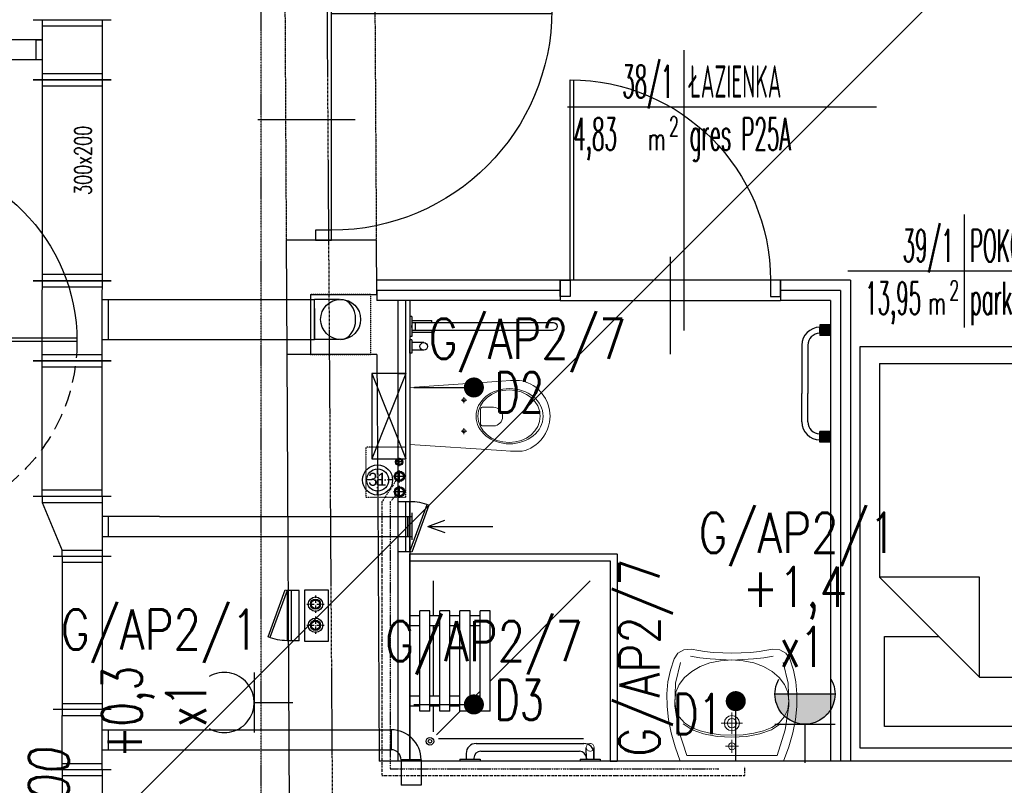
# Model space of a CAD drawing. Header units: inches. Extents: x -145354 to -97635, y 38777 to 78670.
# Tile 101 of 231: x -139135 to -138643, y 49416 to 49798. Entities that reach past the tile are written whole.
import ezdxf
from ezdxf.enums import TextEntityAlignment as Align

# ---------------------------------------------------------------- set-up
doc = ezdxf.new("R2010")
doc.units = ezdxf.units.IN
doc.header["$MEASUREMENT"] = 0
for name, pattern in [('00-inst$0$DASHDOT', [1, 0.5, -0.25, 0, -0.25]), ('CENTER', [2, 1.25, -0.25, 0.25, -0.25]), ('DASHDOT', [1, 0.5, -0.25, 0, -0.25]), ('DASHED', [0.75, 0.5, -0.25]), ('DASHED2', [0.375, 0.25, -0.125]), ('DIVIDE', [31.75, 12.7, -6.35, 0, -6.35, 0, -6.35])]:
    doc.linetypes.add(name, pattern=pattern)
doc.layers.get('0').update_dxf_attribs({"color": 101})
for name, color, linetype in [('Drz---drzwi', 5, 'Continuous'), ('E-OPIS_POM', 6, 'Continuous'), ('E35', 6, 'Continuous'), ('E50', 3, 'Continuous'), ('E90_kor', 6, 'Continuous'), ('Ins-kan', 54, 'Continuous'), ('Ins-went', 141, 'Continuous'), ('Ins-went-opis', 141, 'Continuous'), ('Ins-wod', 152, 'Continuous'), ('Mco-piony', 10, 'Continuous'), ('Mw-cr-rury', 160, 'DIVIDE'), ('Mw-wc-rury', 160, 'DASHDOT'), ('Mwk-odnośniki', 8, 'Continuous'), ('Os-osie glowne', 8, 'CENTER'), ('piony_K_nr', 240, 'Continuous'), ('Sc-cegla pelna', 32, 'Continuous'), ('Sc-gazobeton', 45, 'Continuous'), ('Sc-gk', 120, 'Continuous'), ('Sc-gk-hatch', 8, 'Continuous'), ('Sc-nad', 5, 'DASHED2'), ('Sc-nadproza kon', 5, 'DASHED2'), ('stelaż_wc', 64, 'Continuous'), ('Suf-widok', 8, 'Continuous'), ('W-otwor-strop', 126, 'Continuous'), ('Wyp-grzejniki', 56, 'Continuous'), ('Wyp-meble', 155, 'Continuous'), ('Wyp-sanitar', 131, 'Continuous')]:
    doc.layers.add(name, color=color, linetype=linetype)
doc.styles.add('KA wymiar', font='romans.shx', dxfattribs={"width": 0.6})
doc.styles.add('ROMANS', font='romans', dxfattribs={"width": 0.85})
doc.styles.add('tab-bud$0$ROMANS', font='romans', dxfattribs={"width": 0.7})
doc.styles.add('TYTUL2', font='ARIAL.TTF')
doc.linetypes.add('BATTING', pattern='A,0.0001,-0.1,[134,ltypeshp.shx,S=0.1,R=0,X=-0.1,Y=0],-0.2,[134,ltypeshp.shx,S=0.1,R=180,X=0.1,Y=0],-0.1', length=0.4001)

# ---------------------------------------------------------------- blocks, each defined once
blk = doc.blocks.new('pow')
for p, q in [((0, 0.5229), (0, -0.5229)), ((-1.0753, 0), (1.7797, 0))]:
    blk.add_line(p, q)
at = {"style": 'KA wymiar', "width": 0.6}
for s, height, p in [('2', 0.18, (-0.1392, -0.2698)), ('m', 0.21, (-0.3332, -0.401))]:
    blk.add_text(s, height=height, dxfattribs=at).set_placement(p)
at = {"style": 'KA wymiar'}
for tag, width, p in [('01', 0.7, (-0.1311, 0.0844)), ('000.00', 0.6, (-0.3636, -0.401))]:
    blk.add_attdef(tag, text='', height=0.3, dxfattribs=dict(at, width=width)).set_placement(p, align=Align.RIGHT)
blk.add_attdef('POMIESZCZENIE', (0.0709, 0.0844), '', height=0.3, dxfattribs=at)
at = {"style": 'KA wymiar', "width": 0.8}
blk.add_attdef('POSADZKA', (0.0709, -0.401), '', height=0.3, dxfattribs=at)
blk = doc.blocks.new('g2')
at = {"layer": 'E35'}
blk.add_line((15, 19.27), (-15, 19.27), dxfattribs=at)
blk.add_arc((0, 34.27), 15, 150, 30, dxfattribs=at)
at = {"layer": 'E50'}
blk.add_line((0, 19.27), (0, 0), dxfattribs=at)
blk = doc.blocks.new('G1')
at = {"layer": 'E35'}
blk.add_hatch(color=256, dxfattribs=at).paths.add_polyline_path([(10, 22.85), (-10, 22.85, 1)])
for p, q in [((-10, 22.85), (10, 22.85)), ((10, 12.85), (-10, 12.85))]:
    blk.add_line(p, q, dxfattribs=at)
blk.add_arc((0, 22.85), 10, 150, 30, dxfattribs=at)
at = {"layer": 'E50'}
blk.add_line((0, 12.85), (0, 0), dxfattribs=at)
blk = doc.blocks.new('loz033')
blk.add_lwpolyline([(0, 200), (100, 200), (100, 0), (0, 0)], close=True)
for points in [[(86.95, 164.84), (86.95, 189.43), (12.36, 189.43), (12.36, 144.44), (39.36, 144.44)], [(9.76, 114.84), (59.76, 164.84)], [(59.76, 164.84), (59.76, 114.84), (9.76, 114.84)], [(59.76, 164.84), (92.64, 164.84), (92.64, 8.3)], [(9.76, 8.3), (9.76, 114.84)], [(9.76, 8.3), (92.64, 8.3)]]:
    blk.add_lwpolyline(points)
blk = doc.blocks.new('_DRZWI_W120')
at = {"ltscale": 25}
for p, q in [((44517.38, 20745.07), (44517.38, 20635.07)), ((44504.38, 20690.07), (44558.38, 20690.07))]:
    blk.add_line(p, q, dxfattribs=at)
at = {"ltscale": 7}
for p, q in [((44517.38, 20637.07), (44407.4, 20637.07)), ((44517.38, 20635.07), (44407.38, 20635.07))]:
    blk.add_line(p, q, dxfattribs=at)
at = {"ltscale": 25}
for points in [[(44525.38, 20750.07), (44517.38, 20750.07), (44517.38, 20745.07), (44525.38, 20745.07)], [(44525.38, 20630.07), (44517.38, 20630.07), (44517.38, 20635.07), (44525.38, 20635.07)]]:
    blk.add_lwpolyline(points, close=True, dxfattribs=at)
blk.add_arc((44517.38, 20635.07), 110, 90, 180, dxfattribs=at)
at = {"linetype": 'DASHED', "ltscale": 20}
blk.add_arc((44517.38, 20635.07), 110, 180, 270, dxfattribs=at)
blk = doc.blocks.new('_0630_BRODZIK_NIEPELNOSPRAWNI')
for p, q in [((27.51, -5), (27.51, 0)), ((32.51, -5), (32.51, 0)), ((67.51, -5), (67.51, 0)), ((72.51, -5), (72.51, 0)), ((25.01, -10), (25.01, -5)), ((25.01, -5), (75.01, -5)), ((75.01, -10), (75.01, -5)), ((11.25, -86.65), (11.25, -14.3)), ((25.01, -25.01), (13.26, -13.26)), ((27.51, -11.56), (14.61, -11.56)), ((25.01, -10), (75.01, -10)), ((27.51, -15), (27.51, -10)), ((32.51, -15), (32.51, -10)), ((67.51, -11.56), (32.51, -11.56)), ((67.51, -15), (67.51, -10)), ((72.51, -15), (72.51, -10)), ((90.03, -11.56), (72.51, -11.56)), ((25.01, -20), (25.01, -15)), ((25.01, -15), (75.01, -15)), ((75.01, -20), (75.01, -15)), ((25.01, -20), (75.01, -20)), ((27.51, -25), (27.51, -20)), ((32.51, -25), (32.51, -20)), ((67.51, -25), (67.51, -20)), ((72.51, -25), (72.51, -20)), ((1.05, -25), (0.05, -25)), ((1.05, -25), (1.05, -35)), ((3.85, -28.1), (1.05, -28.1)), ((25.01, -30), (25.01, -25)), ((25.01, -25), (75.01, -25)), ((75.01, -30), (75.01, -25)), ((1.55, -31.9), (1.05, -31.9)), ((8.85, -33.1), (8.85, -86.9)), ((25.01, -30), (75.01, -30)), ((27.51, -35), (27.51, -30)), ((32.51, -35), (32.51, -30)), ((32.51, -35), (32.51, -30)), ((32.51, -32.51), (32.51, -32.5)), ((35, -35), (32.51, -32.51)), ((67.51, -35), (67.51, -30)), ((72.51, -35), (72.51, -30)), ((1.05, -35), (0.05, -35)), ((5.05, -35.4), (5.05, -84.6)), ((25.01, -40), (25.01, -35)), ((25.01, -35), (75.01, -35)), ((75.01, -40), (75.01, -35)), ((25.01, -40), (75.01, -40)), ((90.03, -90.03), (40, -40)), ((1.05, -85), (0.05, -85)), ((1.05, -85), (1.05, -95)), ((1.05, -88.1), (6.95, -88.08)), ((1.55, -88.1), (1.05, -88.1)), ((1.05, -91.9), (6.95, -91.93)), ((3.85, -91.9), (1.05, -91.9))]:
    blk.add_line(p, q)
blk.add_lwpolyline([(0, 0), (100, 0), (100, -100), (0, -100)], close=True)
at = {"linetype": 'DASHED', "ltscale": 0.5}
blk.add_lwpolyline([(103.5, 0), (103.5, -103.5), (0, -103.5)], dxfattribs=at)
for points in [[(100, 0), (103.5, 0)], [(1.05, -95), (0.05, -95)], [(0, -100), (0, -103.5)]]:
    blk.add_lwpolyline(points)
at = {"const_width": 0.35}
blk.add_lwpolyline([(6.95, -88.08, 1), (6.95, -91.93, 1)], format="xyb", close=True, dxfattribs=at)
for radius in [1.9, 0.901]:
    blk.add_circle((10, -10), radius)
for centre, radius, start, end in [((3.85, -33.1), 5, 0, 90), ((1.55, -35.4), 3.5, 0, 90), ((1.55, -84.6), 3.5, 270, 0), ((3.85, -86.9), 5, 270, 0)]:
    blk.add_arc(centre, radius, start, end)
blk = doc.blocks.new('_0630_UMYWALKA_NIEPEŁNOSPRAWNY')
at = {"lineweight": 0}
for points in [[(0, -54.01), (4.6, -54.04), (9.42, -54.29), (13.64, -54.72), (16.46, -55.28), (20.4, -56.01), (23.99, -55.58), (26.93, -53.97), (28.88, -51.12), (30.72, -45.51), (31.92, -39.69), (32.47, -33.64), (32.39, -27.38), (31.68, -20.89), (30.35, -14.17), (28.39, -7.2), (25.81, 0), (0, 0), (-25.81, 0), (-28.39, -7.2), (-30.35, -14.17), (-31.68, -20.89), (-32.39, -27.38), (-32.47, -33.64), (-31.92, -39.69), (-30.72, -45.51), (-28.88, -51.12), (-26.93, -53.97), (-23.99, -55.58), (-20.4, -56.01), (-16.46, -55.28), (-13.64, -54.72), (-9.42, -54.29), (-4.6, -54.04), (0, -54.01)], [(0, -5.72), (0.68, -5.86), (1.24, -6.24), (1.61, -6.8), (1.75, -7.48), (1.61, -8.16), (1.24, -8.71), (0.68, -9.09), (0, -9.23), (-0.68, -9.09), (-1.24, -8.71), (-1.61, -8.16), (-1.75, -7.48), (-1.61, -6.8), (-1.24, -6.24), (-0.68, -5.86), (0, -5.72)], [(0, -15.26), (1.46, -15.56), (2.65, -16.36), (3.46, -17.56), (3.75, -19.01), (3.46, -20.47), (2.65, -21.66), (1.46, -22.47), (0, -22.76), (-1.46, -22.47), (-2.65, -21.66), (-3.46, -20.47), (-3.75, -19.01), (-3.46, -17.56), (-2.65, -16.36), (-1.46, -15.56), (0, -15.26)], [(0, -16.71), (0.89, -16.89), (1.63, -17.39), (2.12, -18.12), (2.3, -19.01), (2.12, -19.91), (1.63, -20.64), (0.89, -21.13), (0, -21.31), (-0.89, -21.13), (-1.63, -20.64), (-2.12, -19.91), (-2.3, -19.01), (-2.12, -18.12), (-1.63, -17.39), (-0.89, -16.89), (0, -16.71)]]:
    blk.add_lwpolyline(points, close=True, dxfattribs=at)
for points in [[(25.67, -49.28), (28.14, -38.98), (28.45, -27.74), (26.59, -15.65), (22.51, -2.8), (0, -2.8), (-22.51, -2.8), (-26.59, -15.65), (-28.45, -27.74), (-28.14, -38.98), (-25.67, -49.28)], [(0, -10.73), (0, -4.22)], [(-3.25, -7.48), (3.25, -7.48)], [(-28.45, -30.14), (-27.86, -25.83), (-26.17, -22.22), (-23.51, -19.26), (-20, -16.92), (-15.76, -15.17), (-10.92, -13.96), (-5.6, -13.26), (0.07, -13.04), (5.74, -13.26), (11.05, -13.96), (15.89, -15.17), (20.13, -16.92), (23.64, -19.26), (26.3, -22.22), (27.99, -25.83), (28.58, -30.14)], [(-24.26, -18.74), (-19.75, -15.71), (-14.01, -13.63), (-7.31, -12.42), (0.07, -12.04), (7.44, -12.42), (14.14, -13.63), (19.88, -15.71), (24.39, -18.74)], [(0, -24.26), (0, -13.76)], [(5.34, -19.01), (-5.34, -19.01)], [(-28.45, -30.14), (-27.86, -34.42), (-26.18, -38.33), (-23.53, -41.81), (-20.04, -44.79), (-15.81, -47.22), (-10.99, -49.04), (-5.68, -50.17), (-0.02, -50.56), (5.66, -50.17), (10.98, -49.04), (15.83, -47.22), (20.09, -44.79), (23.61, -41.81), (26.29, -38.33), (27.99, -34.42), (28.58, -30.14)], [(20.64, -52.51), (15.94, -51.63), (10.86, -51.08), (5.51, -50.74), (0.02, -50.52), (-5.48, -50.74), (-10.83, -51.08), (-15.91, -51.63), (-20.61, -52.51)]]:
    blk.add_lwpolyline(points, dxfattribs=at)
at = {"lineweight": 0, "const_width": 0.282}
for points in [[(-0.13, -20.35), (-0.13, -20.35)], [(-0.07, -21.39), (-0.07, -21.39)]]:
    blk.add_lwpolyline(points, dxfattribs=at)
blk = doc.blocks.new('_0630_WC_NIEPEŁNOSPRAWNY')
at = {"lineweight": 0}
for p, q in [((-14.26, 0), (-17.49, -45.7)), ((-14.26, 0), (14.26, 0)), ((14.26, 0), (17.15, -45.7)), ((-8.01, -26.98), (-9.42, -26.98)), ((-8.01, -26.98), (-8.01, -25.54)), ((-8.01, -26.98), (-6.53, -26.98)), ((-8.01, -26.98), (-8.01, -28.41)), ((7.49, -26.98), (6.08, -26.98)), ((7.49, -26.98), (7.49, -25.54)), ((7.49, -26.98), (8.97, -26.98)), ((7.49, -26.98), (7.49, -28.41)), ((-4.44, -36.51), (-4.44, -41.77)), ((-3.5, -35.21), (4, -35.21)), ((4.94, -36.51), (4.94, -41.77)), ((-17.49, -45.7), (-17.82, -50.14)), ((17.15, -45.7), (17.52, -50.14)), ((-17.82, -50.14), (-17.77, -54.69)), ((17.52, -50.14), (17.47, -54.69)), ((-17.77, -54.69), (-17.51, -56.08)), ((-17.51, -56.08), (-17.12, -57.53)), ((-17.12, -57.53), (-16.6, -58.93)), ((-16.6, -58.93), (-15.97, -60.29)), ((16.6, -58.93), (15.97, -60.29)), ((17.12, -57.53), (16.6, -58.93)), ((17.51, -56.08), (17.12, -57.53)), ((17.47, -54.69), (17.51, -56.08)), ((-15.97, -60.29), (-15.22, -61.59)), ((-15.22, -61.59), (-14.37, -62.83)), ((-14.37, -62.83), (-13.41, -63.99)), ((14.37, -62.83), (13.41, -63.99)), ((15.22, -61.59), (14.37, -62.83)), ((15.97, -60.29), (15.22, -61.59)), ((-13.41, -63.99), (-11.77, -65.6)), ((-11.77, -65.6), (-10, -66.94)), ((-10, -66.94), (-8.71, -67.72)), ((-8.71, -67.72), (-6.54, -68.77)), ((-6.54, -68.77), (-5.07, -69.25)), ((6.54, -68.77), (5.07, -69.25)), ((8.71, -67.72), (6.54, -68.77)), ((10, -66.94), (8.71, -67.72)), ((11.77, -65.6), (10, -66.94)), ((13.41, -63.99), (11.77, -65.6)), ((-5.07, -69.25), (-3.02, -69.72)), ((-3.02, -69.72), (-1.52, -69.92)), ((-1.52, -69.92), (0, -70)), ((1.52, -69.92), (0, -70)), ((3.02, -69.72), (1.52, -69.92)), ((5.07, -69.25), (3.02, -69.72))]:
    blk.add_line(p, q, dxfattribs=at)
for centre, radius, start, end in [((-3.24, -36.39), 1.2, 102.2339, 185.8899), ((3.75, -36.39), 1.2, 354.1101, 77.7661), ((0.25, -41.54), 4.7, 182.8022, 357.1978)]:
    blk.add_arc(centre, radius, start, end, dxfattribs=at)
for centre in [(-8.01, -26.98), (7.49, -26.98)]:
    blk.add_ellipse(centre, major_axis=(0.599, 0.599), ratio=1, start_param=5.497787, end_param=11.780972, dxfattribs=at)
for centre, major_axis, ratio in [((0.05, -49.75), (0, -16.75), 0.823529), ((0.05, -49.5), (0, -15.54), 0.845174)]:
    blk.add_ellipse(centre, major_axis=major_axis, ratio=ratio, dxfattribs=at)
blk = doc.blocks.new('_0630_BARIERKA_NIEPEŁNOSPRAWNY')
for p, q in [((0, 13.3), (0, 6.7)), ((1, 13.3), (0, 13.3)), ((1, 6.7), (1, 13.3)), ((1, 8.07), (1, 11.87)), ((6.9, 11.87), (1, 11.87)), ((1, 6.7), (0, 6.7)), ((0, -5), (0, 5)), ((6.9, 8.07), (1, 8.07)), ((1, -5), (1, 5)), ((1, 2.9), (11, 2.9)), ((1, 1.91), (71.63, 1.91)), ((1, 0.6), (1, -0.4)), ((2.74, 1.9), (2.74, -1.9)), ((11, 1.9), (11, 2.9)), ((1, -1.89), (71.63, -1.89)), ((1, -1.9), (11, -1.9)), ((1, -2.9), (11, -2.9)), ((11, -1.9), (11, -2.9))]:
    blk.add_line(p, q)
for points in [[(1, 5), (0, 5)], [(1, -5), (0, -5)]]:
    blk.add_lwpolyline(points)
for centre, start, end in [((6.9, 9.97), 90, 270), ((6.9, 9.97), 90, 270), ((6.9, 9.97), 270, 90), ((71.63, 0.01), 270, 90)]:
    blk.add_arc(centre, 1.9, start, end)
blk = doc.blocks.new('_GJKHGJ')
at = {"ltscale": 25}
for p, q in [((-8, -5), (-8, 0)), ((-8, 0), (-8, -5)), ((0, 0), (-8, 0)), ((0, -5), (0, 0)), ((0, -5), (0, 0)), ((-8, -115), (-8, -5)), ((-8, -5), (0, -5)), ((-19.7, -60), (28.9, -60)), ((-8, -115), (0, -115)), ((-8, -120), (-8, -115)), ((0, -115), (0, -120)), ((0, -115), (0, -120)), ((0, -120), (-8, -120))]:
    blk.add_line(p, q, dxfattribs=at)
at = {"ltscale": 7}
for p, q in [((-8, -5), (-118, -5)), ((-8, -6.8), (-117.99, -6.8))]:
    blk.add_line(p, q, dxfattribs=at)
blk.add_arc((-8, -5), 110, 180, 270)
blk = doc.blocks.new('_0630_DRZWI_100')
at = {"ltscale": 25}
for p, q in [((-4, -5), (-4, 0)), ((-4, 0), (-4, -5)), ((4, 0), (-4, 0)), ((4, -5), (4, 0)), ((4, -5), (4, 0)), ((-4, -105), (-4, -5)), ((-4, -5), (4, -5)), ((-15.7, -55), (32.9, -55)), ((-4, -105), (4, -105)), ((-4, -110), (-4, -105)), ((4, -105), (4, -110)), ((4, -105), (4, -110)), ((4, -110), (-4, -110))]:
    blk.add_line(p, q, dxfattribs=at)
at = {"ltscale": 7}
for p, q in [((-4, -5), (-104, -5)), ((-4, -6.8), (-103.98, -6.8))]:
    blk.add_line(p, q, dxfattribs=at)
blk.add_arc((-4, -5), 100, 180, 270)
blk = doc.blocks.new('g-1')
at = {"layer": 'Wyp-grzejniki', "ltscale": 10}
h = blk.add_hatch(color=256, dxfattribs=at)
h.paths.add_polyline_path([(0.04, 0), (-5.36, 0), (-5.36, -5.4), (0.04, -5.4)])
edge = h.paths.add_edge_path(flags=16)
edge.add_line((-5.36, -4.2), (-5.36, -1.2))
blk.add_hatch(color=256, dxfattribs=at).paths.add_polyline_path([(-0.02, -58.59), (-0.02, -53.19), (-5.42, -53.19), (-5.42, -58.59)])
at = {"layer": 'Wyp-grzejniki'}
for p, q in [((-5.4, 0), (-5.4, -5.4)), ((0, 0), (-5.4, 0)), ((0, 0), (0, -5.4)), ((-5.4, -4.2), (-5.4, -1.2)), ((-5.4, -1.2), (-5.4, -4.2)), ((0, -5.4), (-5.4, -5.4)), ((-14.31, -10.2, 0), (-14.31, -34.29, 0)), ((-11.31, -10.2, 0), (-11.31, -34.29, 0)), ((-14.31, -48.39, 0), (-14.31, -34.29, 0)), ((-11.31, -48.39, 0), (-11.31, -34.29, 0)), ((0, -53.19), (-5.4, -53.19)), ((-5.4, -58.59), (-5.4, -53.19)), ((0, -58.59), (0, -53.19)), ((-5.4, -57.39), (-5.4, -54.39)), ((0, -58.59), (-5.4, -58.59))]:
    blk.add_line(p, q, dxfattribs=at)
for centre, radius, start, end in [((-5.31, -10.2, 0), 9, 90.5974, 180), ((-5.31, -10.2, 0), 6, 90.8961, 180), ((-5.31, -48.39, 0), 9, 180, 269.4026), ((-5.31, -48.39, 0), 6, 180, 269.1039)]:
    blk.add_arc(centre, radius, start, end, dxfattribs=at)
blk = doc.blocks.new('pco')
at = {"layer": 'Mco-piony', "color": 9, "linetype": 'DASHDOT', "ltscale": 3}
for p, q in [((-2604.83, -19.79), (-2604.83, -8.89)), ((-2599.38, -14.34), (-2610.28, -14.34))]:
    blk.add_line(p, q, dxfattribs=at)
at = {"layer": 'Mco-piony', "color": 9}
blk.add_circle((-2604.83, -14.34), 4.53, dxfattribs=at)
at = {"layer": 'Mco-piony'}
blk.add_circle((-2604.83, -14.34), 3.2, dxfattribs=at)
at = {"layer": 'Mco-piony', "color": 8}
blk.add_circle((-2604.83, -14.34), 2.6, dxfattribs=at)
blk = doc.blocks.new('rewizja')
at = {"layer": 'Wyp-meble'}
for p, q in [((-25, 6), (-25, 0)), ((-25, 6), (0, 6)), ((0, 6), (0, 0)), ((-25, 4), (-25, 2)), ((0, 2), (-25, 2)), ((0, 0), (-25, 0))]:
    blk.add_line(p, q, dxfattribs=at)
blk.add_lwpolyline([(-23.15, -9.49), (0.34, -0.94), (0, 0), (-23.49, -8.55)], close=True, dxfattribs=at)
blk.add_arc((0, 0), 25, 180, 202.2924, dxfattribs=at)
blk = doc.blocks.new('_gslkflhklgj')
at = {"linetype": '00-inst$0$DASHDOT', "ltscale": 5}
for p, q in [((0, -7.5), (0, 7.5)), ((7.5, 0), (-7.5, 0))]:
    blk.add_line(p, q, dxfattribs=at)
for radius in [7.5, 5.5]:
    blk.add_circle((0, 0), radius)
blk = doc.blocks.new('pion_woda')
at = {"layer": 'Ins-wod'}
for p, q in [((3, 0), (-3, 0)), ((0, 3), (0, -3))]:
    blk.add_line(p, q, dxfattribs=at)
for centre, radius in [((0, 0.02), 2.55), ((0, 0), 2)]:
    blk.add_circle(centre, radius, dxfattribs=at)
blk = doc.blocks.new('pion_mały')
at = {"layer": 'Ins-wod'}
for p, q in [((0, 2.08), (0, -2.12)), ((2.1, -0.02), (-2.1, -0.02))]:
    blk.add_line(p, q, dxfattribs=at)
for centre, radius in [((0, 0), 1.79), ((0, -0.02), 1.4)]:
    blk.add_circle(centre, radius, dxfattribs=at)
blk = doc.blocks.new('WW_piony')
for name, p in [('pion_mały', (0, 0)), ('pion_woda', (7.18, 0.12)), ('pion_woda', (14.93, 0.15))]:
    blk.add_blockref(name, p)
blk = doc.blocks.new('0630_STRZAŁKA')
at = {"ltscale": 0.5}
for points in [[(0, 0), (-3.03, -8.56)], [(0, 0), (0, -32.43)], [(0, 0), (3.03, -8.56)]]:
    blk.add_lwpolyline(points, dxfattribs=at)

msp = doc.modelspace()

# ---------------------------------------------------------------- linework, layer by layer
at = {"color": 1, "linetype": 'Continuous', "lineweight": -2}
msp.add_line((-139128.23, 49797.74), (-139089.23, 49797.74), dxfattribs=at)
at = {"color": 4, "linetype": 'Continuous'}
msp.add_line((-139123.73, 49794.74), (-139093.73, 49794.74), dxfattribs=at)
at = {"color": 3, "linetype": 'Continuous', "lineweight": -2}
for p, q in [((-138941.14, 49539.9), (-138941.14, 49549.9)), ((-138949.55, 49443.43), (-138949.55, 49433.43)), ((-138934.55, 49415.7), (-138944.55, 49415.7))]:
    msp.add_line(p, q, dxfattribs=at)
at = {"layer": 'E-OPIS_POM'}
msp.add_line((-138803.34, 49730.78), (-138803.34, 49642.66), dxfattribs=at)
at = {"layer": 'E35'}
for p, q in [((-138273.52, 50212.68), (-139265.21, 49220.99)), ((-138938.2, 49614.21), (-138908.2, 49614.21)), ((-138938.2, 49456.04), (-138908.2, 49456.04)), ((-138777.44, 49427.69), (-138777.44, 49457.69))]:
    msp.add_line(p, q, dxfattribs=at)
at = {"layer": 'E35', "const_width": 5}
for points in [[(-138908.2, 49616.71, -1), (-138908.2, 49611.71, -1)], [(-138908.2, 49458.54, -1), (-138908.2, 49453.54, -1)], [(-138777.44, 49460.19, 1), (-138777.44, 49455.19, 1)]]:
    msp.add_lwpolyline(points, format="xyb", close=True, dxfattribs=at)
at = {"layer": 'Ins-went'}
for p, q in [((-139123.73, 49797.74), (-139123.73, 49767.74)), ((-139093.73, 49797.74), (-139093.73, 49767.74)), ((-139123.73, 49787.74), (-139210.36, 49787.74)), ((-139126.73, 49777.74), (-139126.73, 49787.74)), ((-139126.73, 49787.74), (-139123.73, 49787.74)), ((-139123.73, 49777.74), (-139210.36, 49777.74)), ((-139123.73, 49777.74), (-139209.36, 49777.74)), ((-139123.73, 49777.74), (-139126.73, 49777.74)), ((-139093.73, 49770.74), (-139123.73, 49770.74)), ((-139089.23, 49767.74), (-139128.23, 49767.74)), ((-139128.23, 49767.74), (-139089.23, 49767.74)), ((-139123.73, 49767.74), (-139123.73, 49663.04)), ((-139093.73, 49767.74), (-139093.73, 49663.04)), ((-139123.73, 49764.74), (-139093.73, 49764.74)), ((-139089.23, 49667.51, 0), (-139128.23, 49667.51, 0)), ((-139128.23, 49667.51, 0), (-139089.23, 49667.51, 0)), ((-139093.73, 49670.51, 0), (-139123.73, 49670.51, 0)), ((-139123.73, 49670.51, 0), (-139123.73, 49667.51, 0)), ((-139093.73, 49670.51, 0), (-139093.73, 49667.51, 0)), ((-139123.73, 49664.51, 0), (-139093.73, 49664.51, 0)), ((-139123.73, 49559.9, 0), (-139123.73, 49663.01, 0)), ((-139093.73, 49559.9, 0), (-139093.73, 49663.01, 0)), ((-139093.73, 49658.19), (-138987.74, 49658.19)), ((-139090.73, 49658.19, 0), (-139090.73, 49638.19, 0)), ((-138987.74, 49638.19), (-138987.74, 49658.19)), ((-138975.28, 49658.19), (-138987.74, 49658.19)), ((-138987.74, 49653.69), (-138987.74, 49638.19)), ((-139093.73, 49638.19), (-138987.74, 49638.19)), ((-138975.28, 49638.19), (-138987.74, 49638.19)), ((-139093.73, 49630.51, 0), (-139123.73, 49630.51, 0)), ((-139089.23, 49627.51, 0), (-139128.23, 49627.51, 0)), ((-139128.23, 49627.51, 0), (-139089.23, 49627.51, 0)), ((-139123.73, 49624.51, 0), (-139093.73, 49624.51, 0)), ((-139128.23, 49559.9), (-139089.23, 49559.9)), ((-139093.73, 49562.9), (-139123.73, 49562.9)), ((-139123.73, 49559.9), (-139123.73, 49556.9)), ((-139093.73, 49559.9), (-139093.73, 49529.9)), ((-139123.73, 49556.9), (-139093.73, 49556.9)), ((-139123.73, 49556.9), (-139113.73, 49532.9)), ((-139065.16, 49549.9), (-139093.73, 49549.9)), ((-139090.73, 49549.9), (-139090.73, 49539.9)), ((-139065.16, 49549.9), (-138940.14, 49549.9)), ((-138941.14, 49549.9), (-138939.14, 49549.9)), ((-138941.14, 49549.9), (-138941.14, 49539.9)), ((-138939.14, 49551.65), (-138939.14, 49538.15)), ((-139093.73, 49539.9), (-139065.16, 49539.9)), ((-139065.16, 49539.9), (-138940.14, 49539.9)), ((-138941.14, 49539.9), (-138939.14, 49539.9)), ((-139089.23, 49529.9), (-139118.23, 49529.9)), ((-139093.73, 49532.9), (-139113.73, 49532.9)), ((-139113.73, 49529.9), (-139113.73, 49532.9)), ((-139113.73, 49529.9), (-139113.73, 49450.46)), ((-139093.73, 49529.9), (-139093.73, 49450.46)), ((-139093.73, 49526.9), (-139113.73, 49526.9)), ((-139113.73, 49456.46), (-139093.73, 49456.46)), ((-139089.23, 49453.46), (-139118.23, 49453.46)), ((-139113.73, 49450.46), (-139093.73, 49450.46)), ((-139113.73, 49423.46), (-139113.73, 49450.46)), ((-139093.73, 49423.46), (-139093.73, 49450.46)), ((-139093.73, 49443.43), (-138949.55, 49443.43)), ((-139090.73, 49443.43), (-139090.73, 49433.43)), ((-138949.55, 49433.43), (-138949.55, 49443.43)), ((-139093.73, 49433.43), (-138949.55, 49433.43)), ((-138934.55, 49428.43), (-138944.55, 49428.43)), ((-138944.55, 49428.43), (-138944.55, 49415.7)), ((-138934.55, 49428.43), (-138934.55, 49415.7)), ((-139089.23, 49423.46), (-139118.23, 49423.46)), ((-139093.73, 49426.46), (-139113.73, 49426.46)), ((-139113.73, 49423.46), (-139113.73, 49406.35)), ((-139093.73, 49423.46), (-139093.73, 49406.35)), ((-139093.73, 49420.46), (-139113.73, 49420.46))]:
    msp.add_line(p, q, dxfattribs=at)
for radius in [15, 5]:
    msp.add_arc((-138949.55, 49428.43), radius, 0, 90, dxfattribs=at)
for major_axis, ratio, start_param, end_param in [((-7.07, 7.07), 1, 0.785398, 7.068583), ((0, 10), 0.75, 3.141593, 6.283185)]:
    msp.add_ellipse((-138974.74, 49648.19), major_axis=major_axis, ratio=ratio, start_param=start_param, end_param=end_param, dxfattribs=at)
at = {"layer": 'Mw-cr-rury', "ltscale": 0.03}
for p, q in [((-138946.85, 49560.78), (-138950.02, 49557.07)), ((-138950.02, 49557.07), (-138950.02, 49423.91)), ((-138950.02, 49423.91), (-138785.97, 49423.91))]:
    msp.add_line(p, q, dxfattribs=at)
at = {"layer": 'Mw-wc-rury'}
for p, q in [((-138946.69, 49568.34), (-138954.18, 49557.07)), ((-138954.18, 49557.07), (-138954.18, 49420.65)), ((-138772.92, 49420.65), (-138772.92, 49425.09)), ((-138954.18, 49420.65), (-138772.92, 49420.65))]:
    msp.add_line(p, q, dxfattribs=at)
at = {"layer": 'Mwk-odnośniki', "linetype": 'Continuous'}
msp.add_lwpolyline([(-138992.78, 49487.65), (-138980.81, 49487.65), (-138980.81, 49513.09), (-138992.78, 49513.09)], close=True, dxfattribs=at)
at = {"layer": 'Os-osie glowne'}
msp.add_line((-138968.62, 47893.27), (-138995.96, 51985.69), dxfattribs=at)
msp.add_line((-138968.62, 47893.27), (-138995.96, 51985.69), dxfattribs=at)
at = {"layer": 'Sc-cegla pelna'}
for p, q in [((-138956.58, 49630.69), (-139001.58, 49630.69)), ((-139001.58, 49630.69), (-139000.29, 49392.69)), ((-138461.44, 49427.69), (-138955.46, 49427.69))]:
    msp.add_line(p, q, dxfattribs=at)
for points in [[(-138956.58, 49630.69), (-138956.19, 49559.49)], [(-138956.19, 49559.49), (-138955.46, 49427.69)]]:
    msp.add_lwpolyline(points, dxfattribs=at)
at = {"layer": 'Sc-gazobeton'}
for p, q in [((-138956.92, 49687.69), (-139001.9, 49687.69)), ((-139001.9, 49687.69), (-139001.58, 49630.69)), ((-138956.92, 49687.69), (-138956.76, 49660.69)), ((-138989.74, 49660.69), (-138989.74, 49630.69)), ((-138989.74, 49660.69), (-138956.76, 49660.69))]:
    msp.add_line(p, q, dxfattribs=at)
at = {"layer": 'Sc-gk'}
for p, q in [((-138865.14, 49667.69), (-138956.8, 49667.69)), ((-138956.8, 49667.69), (-138956.74, 49657.69)), ((-138865.14, 49667.69), (-138865.14, 49657.69)), ((-138720.14, 49667.69), (-138755.14, 49667.69)), ((-138755.14, 49667.69), (-138755.14, 49657.69)), ((-138720.14, 49667.69), (-138720.14, 49427.69)), ((-138865.14, 49657.69), (-138956.74, 49657.69)), ((-138946.14, 49657.69), (-138946.14, 49427.69)), ((-138940.14, 49657.69), (-138940.14, 49427.69)), ((-138730.14, 49657.69), (-138755.14, 49657.69)), ((-138730.14, 49657.69), (-138730.14, 49427.69))]:
    msp.add_line(p, q, dxfattribs=at)
at = {"layer": 'Sc-gk-hatch', "linetype": 'BATTING', "ltscale": 0.22}
for p, q in [((-138865.14, 49662.69), (-138956.8, 49662.69)), ((-138725.14, 49662.69), (-138755.14, 49662.69)), ((-138725.14, 49662.69), (-138725.14, 49427.69))]:
    msp.add_line(p, q, dxfattribs=at)
at = {"layer": 'Sc-nad'}
msp.add_line((-138865.14, 49657.69), (-138755.14, 49657.69), dxfattribs=at)
at = {"layer": 'Sc-nadproza kon', "linetype": 'DASHDOT', "ltscale": 0.5}
for points in [[(-139002.56, 49807.69), (-139001.9, 49687.69)], [(-138957.65, 49807.69), (-138956.92, 49687.69)]]:
    msp.add_lwpolyline(points, dxfattribs=at)
at = {"layer": 'stelaż_wc', "ltscale": 5}
for p, q in [((-138942.14, 49621.19), (-138959.14, 49578.69)), ((-138959.14, 49621.19), (-138942.14, 49578.69))]:
    msp.add_line(p, q, dxfattribs=at)
for points in [[(-138942.14, 49621.19), (-138942.14, 49657.69), (-138946.14, 49657.69), (-138946.14, 49621.19)], [(-138942.14, 49578.69), (-138942.14, 49621.19), (-138959.14, 49621.19), (-138959.14, 49578.69)]]:
    msp.add_lwpolyline(points, close=True, dxfattribs=at)
at = {"layer": 'Suf-widok', "linetype": 'DIVIDE', "ltscale": 0.02}
msp.add_line((-139014.34, 48559.66), (-139014.34, 51031.7), dxfattribs=at)
at = {"layer": 'W-otwor-strop', "linetype": 'DASHED2', "ltscale": 0.3}
for points in [[(-138989.74, 49630.69), (-138959.74, 49630.69), (-138959.74, 49660.69), (-138989.74, 49660.69)], [(-138942.14, 49584.49), (-138962.14, 49584.49), (-138962.14, 49559.49), (-138942.14, 49559.49)]]:
    msp.add_lwpolyline(points, close=True, dxfattribs=at)

# ---------------------------------------------------------------- block references
at = {"rotation": 270}
msp.add_blockref('WW_piony', (-138945.52, 49577.05), dxfattribs=at)
at = {"xscale": -1}
for p, rotation in [((-138940.14, 49532.4), 90), ((-139001.48, 49512.87), 270)]:
    msp.add_blockref('rewizja', p, dxfattribs=dict(at, rotation=rotation))
at = {"layer": 'Drz---drzwi', "xscale": -1}
msp.add_blockref('_GJKHGJ', (-138987.25, 49807.69), dxfattribs=at)
at = {"layer": 'Drz---drzwi', "xscale": -1, "rotation": 90}
msp.add_blockref('_0630_DRZWI_100', (-138865.14, 49663.69), dxfattribs=at)
at = {"layer": 'Drz---drzwi', "xscale": -0.8333333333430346, "yscale": 0.8333333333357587, "zscale": 0.8333333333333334}
msp.add_blockref('_DRZWI_W120', (-102100.22, 32441.39), dxfattribs=at)
at = {"layer": 'E-OPIS_POM'}
ref = msp.add_blockref('pow', (-138803.34, 49754.23), dxfattribs=dict(at, xscale=54, yscale=54, zscale=54))
ref.add_attrib('000.00', '4,83', dxfattribs={"layer": '0', "height": 16.2, "style": 'KA wymiar', "width": 0.448374}).set_placement((-138836.76, 49732.58), align=Align.RIGHT)
ref.add_attrib('01', '38/1', dxfattribs={"layer": '0', "height": 16.2, "style": 'KA wymiar', "width": 0.448374}).set_placement((-138808.63, 49758.79), align=Align.RIGHT)
ref.add_attrib('POMIESZCZENIE', 'ŁAZIENKA', (-138800.48, 49758.79), dxfattribs={"layer": '0', "height": 16.2, "style": 'KA wymiar', "width": 0.448374})
ref.add_attrib('POSADZKA', 'gres P25A', (-138800.48, 49732.58), dxfattribs={"layer": '0', "height": 16.2, "style": 'KA wymiar', "width": 0.448374})
ref = msp.add_blockref('pow', (-138663.37, 49672.35), dxfattribs=dict(at, xscale=54, yscale=54, zscale=54))
ref.add_attrib('000.00', '13,95', dxfattribs={"layer": '0', "height": 16.2, "style": 'KA wymiar', "width": 0.448374}).set_placement((-138684.87, 49650.7), align=Align.RIGHT)
ref.add_attrib('01', '39/1', dxfattribs={"layer": '0', "height": 16.2, "style": 'KA wymiar', "width": 0.448374}).set_placement((-138668.66, 49676.91), align=Align.RIGHT)
ref.add_attrib('POMIESZCZENIE', 'POKÓJ 1.os', (-138660.51, 49676.91), dxfattribs={"layer": '0', "height": 16.2, "style": 'KA wymiar', "width": 0.448374})
ref.add_attrib('POSADZKA', 'parkiet P26', (-138660.51, 49650.7), dxfattribs={"layer": '0', "height": 16.2, "style": 'KA wymiar', "width": 0.448374})
at = {"layer": 'E35', "rotation": 89.99999999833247}
msp.add_blockref('g2', (-138998.6, 49456.98), dxfattribs=at)
at = {"layer": 'E35', "xscale": -1.5, "yscale": 1.5, "zscale": 1.5}
msp.add_blockref('G1', (-138742.9, 49426.92), dxfattribs=at)
at = {"layer": 'Ins-kan'}
msp.add_blockref('_gslkflhklgj', (-138956.29, 49568.05), dxfattribs=at)
at = {"layer": 'Ins-went-opis', "rotation": 90}
msp.add_blockref('0630_STRZAŁKA', (-138931.21, 49544.9), dxfattribs=at)
at = {"layer": 'Mco-piony', "xscale": 0.799999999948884, "yscale": 0.8000000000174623, "zscale": 0.8, "rotation": 180.001351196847}
for p in [(-141071.15, 49494.55, 0), (-141071.15, 49484.02, 0)]:
    msp.add_blockref('pco', p, dxfattribs=at)
at = {"layer": 'Wyp-grzejniki'}
msp.add_blockref('g-1', (-138730.14, 49645.48), dxfattribs=at)
at = {"layer": 'Wyp-meble', "xscale": -1, "rotation": 180}
msp.add_blockref('loz033', (-138715.5, 49634.43), dxfattribs=at)
at = {"layer": 'Wyp-sanitar', "xscale": -1}
for name, p, rotation in [('_0630_BARIERKA_NIEPEŁNOSPRAWNY', (-138940.14, 49644.7), 180), ('_0630_WC_NIEPEŁNOSPRAWNY', (-138940.14, 49599.94), 90)]:
    msp.add_blockref(name, p, dxfattribs=dict(at, rotation=rotation))
at = {"layer": 'Wyp-sanitar'}
for name, p, rotation in [('_0630_BRODZIK_NIEPELNOSPRAWNI', (-138940.14, 49427.69), 90), ('_0630_UMYWALKA_NIEPEŁNOSPRAWNY', (-138779.37, 49427.69), 180)]:
    msp.add_blockref(name, p, dxfattribs=dict(at, rotation=rotation))

# ---------------------------------------------------------------- texts
at = {"layer": 'E35', "style": 'ROMANS'}
for s, width, p in [('G/AP2/7', 0.8, (-138881.41, 49637.1)), ('D2', 0.7, (-138885.59, 49611.78)), ('G/AP2/1', 0.8, (-138746.66, 49540.25)), ('+1,4', 0.8, (-138747.91, 49511.64)), ('G/AP2/7', 0.8, (-138903.18, 49486.18)), ('x1', 0.7, (-138744.33, 49484.77)), ('D3', 0.7, (-138885.59, 49458.32)), ('D1', 0.7, (-138796.4, 49451.27))]:
    msp.add_text(s, height=20, dxfattribs=dict(at, width=width)).set_placement(p, align=Align.MIDDLE)
for s, rotation, width, p in [('G/AP2/7', 90, 0.8, (-138824.09, 49479.44)), ('G/AP2/1', 360, 0.8, (-139065.05, 49491.97)), ('+0,3', 90, 0.7, (-139080.88, 49452.32)), ('x1', 90, 0.7, (-139051.93, 49456.05))]:
    msp.add_text(s, height=20, rotation=rotation, dxfattribs=dict(at, width=width)).set_placement(p, align=Align.MIDDLE)
at = {"layer": 'E90_kor', "ltscale": 15, "style": 'ROMANS', "oblique": 5, "width": 0.8}
msp.add_text('K200', height=20, rotation=90, dxfattribs=at).set_placement((-139110.36, 49379.11))
at = {"layer": 'Ins-went', "style": 'tab-bud$0$ROMANS', "width": 0.7}
msp.add_text('300x200', height=8.424, rotation=90, dxfattribs=at).set_placement((-139099.16, 49710.23, 0))
at = {"layer": 'piony_K_nr', "style": 'TYTUL2', "width": 0.9}
msp.add_text('31', height=6.5, dxfattribs=at).set_placement((-138960.95, 49565.15, -76.7))

doc.saveas('drawing.dxf')
